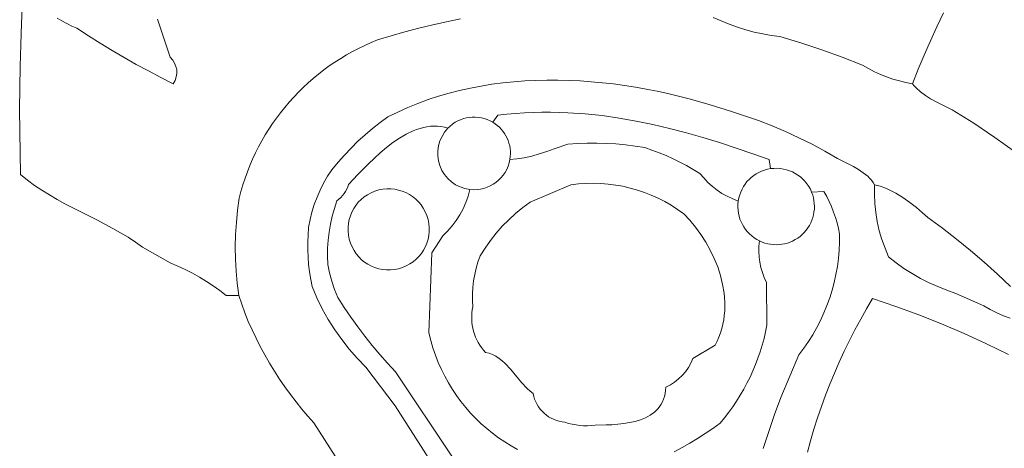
# Model space of a CAD drawing. Header units: inches. Extents: x 37.5 to 70.3, y 17.4 to 61.6.
# Tile 7 of 12: x 37.6 to 47.7, y 46.1 to 50.5. Entities that reach past the tile are written whole.
import ezdxf

# ---------------------------------------------------------------- set-up
doc = ezdxf.new("R2010")
doc.units = ezdxf.units.IN
doc.header["$MEASUREMENT"] = 0
doc.layers.add('10_CLOSED_AREAS', color=7, linetype='CONTINUOUS', lineweight=18)
doc.layers.add('20_EXACT_CIRCLES', color=7, linetype='CONTINUOUS', lineweight=18)

msp = doc.modelspace()

# ---------------------------------------------------------------- linework, layer by layer
at = {"layer": '10_CLOSED_AREAS'}
for points in [[(37.649, 50.664), (37.639, 50.442), (37.631, 50.22), (37.625, 49.998), (37.622, 49.776), (37.62, 49.554), (37.621, 49.331), (37.625, 49.109), (37.63, 48.887), (37.7, 48.829), (37.772, 48.774), (37.848, 48.723), (37.925, 48.675), (38.004, 48.629), (38.085, 48.585), (38.249, 48.501), (38.414, 48.418), (38.577, 48.332), (38.656, 48.287), (38.734, 48.24), (38.81, 48.19), (38.883, 48.137), (39.167, 47.978), (39.244, 47.945), (39.319, 47.909), (39.394, 47.871), (39.466, 47.83), (39.538, 47.787), (39.607, 47.741), (39.676, 47.693), (39.742, 47.642), (39.872, 47.642), (39.856, 47.767), (39.844, 47.892), (39.837, 48.017), (39.835, 48.143), (39.838, 48.268), (39.846, 48.393), (39.858, 48.518), (39.875, 48.643), (39.893, 48.712), (39.913, 48.78), (39.935, 48.847), (39.959, 48.914), (39.985, 48.979), (40.013, 49.044), (40.043, 49.107), (40.074, 49.17), (40.108, 49.231), (40.143, 49.292), (40.179, 49.351), (40.218, 49.409), (40.258, 49.466), (40.3, 49.521), (40.343, 49.576), (40.388, 49.629), (40.435, 49.68), (40.483, 49.731), (40.532, 49.779), (40.583, 49.827), (40.636, 49.873), (40.689, 49.917), (40.744, 49.96), (40.801, 50.001), (40.859, 50.041), (40.918, 50.079), (40.978, 50.115), (41.039, 50.149), (41.102, 50.182), (41.166, 50.213), (41.231, 50.242), (41.297, 50.269), (41.437, 50.312), (41.578, 50.352), (41.72, 50.39), (41.863, 50.424), (42.006, 50.456), (42.15, 50.485)], [(39.037, 50.481), (39.167, 50.091), (39.192, 50.062), (39.212, 50.031), (39.225, 49.996), (39.233, 49.961), (39.234, 49.924), (39.228, 49.888), (39.216, 49.853), (39.198, 49.819), (39.07, 49.883), (38.944, 49.95), (38.818, 50.018), (38.694, 50.089), (38.57, 50.161), (38.448, 50.235), (38.327, 50.312), (38.208, 50.39), (38.155, 50.412), (38.104, 50.437), (38.054, 50.464), (38.005, 50.493)], [(42.15, 50.485), (42.006, 50.456), (41.863, 50.424), (41.72, 50.39), (41.578, 50.352), (41.437, 50.312), (41.297, 50.269), (41.231, 50.242), (41.166, 50.213), (41.102, 50.182), (41.039, 50.149), (40.978, 50.115), (40.918, 50.079), (40.859, 50.041), (40.801, 50.001), (40.744, 49.96), (40.689, 49.917), (40.636, 49.873), (40.583, 49.827), (40.532, 49.779), (40.483, 49.731), (40.435, 49.68), (40.388, 49.629), (40.343, 49.576), (40.3, 49.521), (40.258, 49.466), (40.218, 49.409), (40.179, 49.351), (40.143, 49.292), (40.108, 49.231), (40.074, 49.17), (40.043, 49.107), (40.013, 49.044), (39.985, 48.979), (39.959, 48.914), (39.935, 48.847), (39.913, 48.78), (39.893, 48.712), (39.875, 48.643), (39.858, 48.518), (39.846, 48.393), (39.838, 48.268), (39.835, 48.143), (39.837, 48.017), (39.844, 47.892), (39.856, 47.767), (39.872, 47.642), (39.901, 47.553), (39.934, 47.465), (39.969, 47.376), (40.007, 47.289), (40.048, 47.202), (40.092, 47.116), (40.138, 47.031), (40.187, 46.947), (40.237, 46.864), (40.29, 46.783), (40.345, 46.703), (40.401, 46.625), (40.459, 46.549), (40.519, 46.475), (40.58, 46.402), (40.642, 46.332), (41.221, 45.429)], [(44.746, 50.501), (44.827, 50.464), (44.91, 50.43), (44.995, 50.4), (45.08, 50.373), (45.166, 50.35), (45.254, 50.33), (45.342, 50.315), (45.431, 50.303), (45.646, 50.238), (45.86, 50.167), (46.071, 50.091), (46.28, 50.008), (46.34, 49.974), (46.401, 49.942), (46.463, 49.914), (46.527, 49.888), (46.592, 49.866), (46.658, 49.847), (46.725, 49.831), (46.793, 49.819), (46.851, 49.967), (46.912, 50.114), (46.976, 50.259), (47.043, 50.403), (47.112, 50.546)], [(47.852, 49.114), (47.639, 49.266), (47.422, 49.412), (47.2, 49.551), (47.092, 49.604), (47.035, 49.633), (46.979, 49.664), (46.926, 49.698), (46.876, 49.735), (46.831, 49.775), (46.811, 49.797), (46.793, 49.819), (46.725, 49.831), (46.658, 49.847), (46.592, 49.866), (46.527, 49.888), (46.463, 49.914), (46.401, 49.942), (46.34, 49.974), (46.28, 50.008), (46.071, 50.091), (45.86, 50.167), (45.646, 50.238), (45.431, 50.303), (45.342, 50.315), (45.254, 50.33), (45.166, 50.35), (45.08, 50.373), (44.995, 50.4), (44.91, 50.43), (44.827, 50.464), (44.746, 50.501)], [(47.112, 50.546), (47.043, 50.403), (46.976, 50.259), (46.912, 50.114), (46.851, 49.967), (46.793, 49.819), (46.811, 49.797), (46.831, 49.775), (46.876, 49.735), (46.926, 49.698), (46.979, 49.664), (47.035, 49.633), (47.092, 49.604), (47.2, 49.551), (47.422, 49.412), (47.639, 49.266), (47.852, 49.114)], [(42.006, 45.683), (41.478, 46.506), (41.177, 46.906), (41.089, 46.996), (41.006, 47.09), (40.929, 47.188), (40.857, 47.29), (40.79, 47.396), (40.729, 47.505), (40.674, 47.617), (40.625, 47.733), (40.61, 47.808), (40.598, 47.884), (40.589, 47.96), (40.583, 48.036), (40.58, 48.112), (40.58, 48.189), (40.583, 48.266), (40.589, 48.342), (40.604, 48.422), (40.623, 48.5), (40.647, 48.577), (40.675, 48.652), (40.707, 48.726), (40.743, 48.797), (40.784, 48.867), (40.828, 48.934), (40.891, 49.011), (40.956, 49.086), (41.025, 49.158), (41.095, 49.227), (41.168, 49.294), (41.244, 49.358), (41.322, 49.42), (41.402, 49.478), (41.504, 49.528), (41.607, 49.574), (41.711, 49.616), (41.816, 49.655), (41.923, 49.69), (42.031, 49.721), (42.14, 49.749), (42.25, 49.774), (42.36, 49.795), (42.472, 49.813), (42.584, 49.827), (42.696, 49.839), (42.809, 49.847), (42.923, 49.853), (43.036, 49.856), (43.15, 49.856), (43.264, 49.853), (43.378, 49.847), (43.492, 49.839), (43.606, 49.829), (43.719, 49.816), (43.832, 49.8), (43.945, 49.783), (44.057, 49.763), (44.169, 49.741), (44.279, 49.717), (44.389, 49.691), (44.498, 49.664), (44.606, 49.634), (44.713, 49.603), (44.923, 49.535), (45.067, 49.49), (45.209, 49.44), (45.35, 49.386), (45.489, 49.327), (45.625, 49.264), (45.76, 49.197), (45.893, 49.125), (46.023, 49.049), (46.131, 48.996), (46.185, 48.968), (46.237, 48.937), (46.287, 48.904), (46.332, 48.867), (46.352, 48.847), (46.371, 48.826), (46.388, 48.803), (46.403, 48.779), (46.437, 48.772), (46.472, 48.762), (46.508, 48.749), (46.545, 48.733), (46.62, 48.694), (46.694, 48.648), (46.766, 48.598), (46.834, 48.545), (46.896, 48.493), (46.951, 48.443), (47.099, 48.334), (47.245, 48.221), (47.388, 48.105), (47.529, 47.985), (47.666, 47.862), (47.8, 47.736)], [(47.797, 47.409), (47.727, 47.434), (47.658, 47.464), (47.59, 47.498), (47.525, 47.536), (47.237, 47.664), (47.144, 47.696), (47.052, 47.733), (46.962, 47.773), (46.874, 47.818), (46.788, 47.868), (46.705, 47.921), (46.625, 47.978), (46.547, 48.04), (46.51, 48.128), (46.478, 48.217), (46.451, 48.308), (46.43, 48.401), (46.415, 48.495), (46.405, 48.589), (46.401, 48.684), (46.403, 48.779), (46.388, 48.803), (46.371, 48.826), (46.352, 48.847), (46.332, 48.867), (46.287, 48.904), (46.237, 48.937), (46.185, 48.968), (46.131, 48.996), (46.023, 49.049), (45.893, 49.125), (45.76, 49.197), (45.625, 49.264), (45.489, 49.327), (45.35, 49.386), (45.209, 49.44), (45.067, 49.49), (44.923, 49.535), (44.713, 49.603), (44.606, 49.634), (44.498, 49.664), (44.389, 49.691), (44.279, 49.717), (44.169, 49.741), (44.057, 49.763), (43.945, 49.783), (43.832, 49.8), (43.719, 49.816), (43.606, 49.829), (43.492, 49.839), (43.378, 49.847), (43.264, 49.853), (43.15, 49.856), (43.036, 49.856), (42.923, 49.853), (42.809, 49.847), (42.696, 49.839), (42.584, 49.827), (42.472, 49.813), (42.36, 49.795), (42.25, 49.774), (42.14, 49.749), (42.031, 49.721), (41.923, 49.69), (41.816, 49.655), (41.711, 49.616), (41.607, 49.574), (41.504, 49.528), (41.402, 49.478), (41.322, 49.42), (41.244, 49.358), (41.168, 49.294), (41.095, 49.227), (41.025, 49.158), (40.956, 49.086), (40.891, 49.011), (40.828, 48.934), (40.784, 48.867), (40.743, 48.797), (40.707, 48.726), (40.675, 48.652), (40.647, 48.577), (40.623, 48.5), (40.604, 48.422), (40.589, 48.342), (40.583, 48.266), (40.58, 48.189), (40.58, 48.112), (40.583, 48.036), (40.589, 47.96), (40.598, 47.884), (40.61, 47.808), (40.625, 47.733), (40.674, 47.617), (40.729, 47.505), (40.79, 47.396), (40.857, 47.29), (40.929, 47.188), (41.006, 47.09), (41.089, 46.996), (41.177, 46.906), (41.478, 46.506), (42.006, 45.683)], [(42.066, 45.981), (41.482, 46.857), (41.399, 46.946), (41.319, 47.037), (41.241, 47.129), (41.166, 47.224), (41.093, 47.321), (41.023, 47.419), (40.955, 47.519), (40.889, 47.621), (40.854, 47.703), (40.826, 47.788), (40.803, 47.874), (40.787, 47.962), (40.783, 48.045), (40.784, 48.128), (40.789, 48.211), (40.798, 48.294), (40.812, 48.376), (40.83, 48.457), (40.853, 48.537), (40.879, 48.616), (40.9, 48.632), (40.92, 48.649), (40.938, 48.669), (40.954, 48.689), (40.968, 48.711), (40.98, 48.734), (40.99, 48.759), (40.998, 48.784), (41.095, 48.885), (41.205, 48.996), (41.264, 49.053), (41.325, 49.109), (41.389, 49.163), (41.455, 49.213), (41.523, 49.26), (41.592, 49.3), (41.662, 49.334), (41.697, 49.348), (41.733, 49.36), (41.768, 49.37), (41.804, 49.377), (41.84, 49.382), (41.876, 49.384), (41.912, 49.383), (41.948, 49.379), (41.984, 49.372), (42.02, 49.362), (42.044, 49.384), (42.068, 49.404), (42.095, 49.422), (42.122, 49.437), (42.15, 49.449), (42.18, 49.46), (42.209, 49.467), (42.24, 49.473), (42.27, 49.475), (42.301, 49.476), (42.332, 49.473), (42.363, 49.469), (42.393, 49.461), (42.423, 49.451), (42.452, 49.438), (42.481, 49.423), (42.533, 49.494), (42.624, 49.505), (42.715, 49.513), (42.805, 49.519), (42.895, 49.524), (42.985, 49.526), (43.074, 49.526), (43.252, 49.521), (43.428, 49.509), (43.604, 49.491), (43.779, 49.466), (43.952, 49.435), (44.125, 49.399), (44.297, 49.359), (44.469, 49.314), (44.64, 49.265), (44.811, 49.213), (44.981, 49.157), (45.151, 49.099), (45.32, 49.039), (45.335, 48.946), (45.368, 48.949), (45.402, 48.95), (45.435, 48.947), (45.467, 48.942), (45.499, 48.935), (45.529, 48.925), (45.559, 48.912), (45.588, 48.897), (45.615, 48.88), (45.641, 48.861), (45.665, 48.839), (45.687, 48.816), (45.708, 48.79), (45.726, 48.763), (45.743, 48.734), (45.756, 48.703), (45.883, 48.712), (45.911, 48.661), (45.937, 48.608), (45.961, 48.555), (45.982, 48.5), (46.001, 48.445), (46.018, 48.389), (46.032, 48.332), (46.044, 48.275), (46.044, 48.19), (46.04, 48.107), (46.032, 48.023), (46.021, 47.94), (46.006, 47.858), (45.988, 47.777), (45.966, 47.696), (45.942, 47.617), (45.913, 47.539), (45.882, 47.462), (45.847, 47.386), (45.809, 47.312), (45.768, 47.239), (45.723, 47.168), (45.676, 47.099), (45.625, 47.031), (45.439, 46.593), (45.375, 46.42), (45.315, 46.245), (45.258, 46.069)], [(42.735, 46.059), (42.668, 46.097), (42.603, 46.137), (42.54, 46.18), (42.478, 46.226), (42.419, 46.274), (42.361, 46.324), (42.306, 46.377), (42.253, 46.433), (42.202, 46.491), (42.154, 46.551), (42.109, 46.613), (42.065, 46.677), (42.025, 46.743), (41.987, 46.812), (41.953, 46.882), (41.921, 46.954), (41.892, 47.027), (41.866, 47.103), (41.844, 47.18), (41.824, 47.258), (41.854, 48.081), (41.967, 48.255), (42.017, 48.304), (42.063, 48.357), (42.105, 48.413), (42.143, 48.472), (42.176, 48.533), (42.204, 48.598), (42.228, 48.664), (42.246, 48.732), (42.194, 48.741), (42.145, 48.758), (42.099, 48.781), (42.057, 48.81), (42.019, 48.845), (41.986, 48.884), (41.958, 48.928), (41.937, 48.977), (41.923, 49.027), (41.916, 49.079), (41.916, 49.13), (41.924, 49.181), (41.938, 49.23), (41.959, 49.277), (41.986, 49.322), (42.02, 49.362), (41.984, 49.372), (41.948, 49.379), (41.912, 49.383), (41.876, 49.384), (41.84, 49.382), (41.804, 49.377), (41.768, 49.37), (41.733, 49.36), (41.697, 49.348), (41.662, 49.334), (41.592, 49.3), (41.523, 49.26), (41.455, 49.213), (41.389, 49.163), (41.325, 49.109), (41.264, 49.053), (41.205, 48.996), (41.095, 48.885), (40.998, 48.784), (40.99, 48.759), (40.98, 48.734), (40.968, 48.711), (40.954, 48.689), (40.938, 48.669), (40.92, 48.649), (40.9, 48.632), (40.879, 48.616), (40.853, 48.537), (40.83, 48.457), (40.812, 48.376), (40.798, 48.294), (40.789, 48.211), (40.784, 48.128), (40.783, 48.045), (40.787, 47.962), (40.803, 47.874), (40.826, 47.788), (40.854, 47.703), (40.889, 47.621), (40.955, 47.519), (41.023, 47.419), (41.093, 47.321), (41.166, 47.224), (41.241, 47.129), (41.319, 47.037), (41.399, 46.946), (41.482, 46.857), (42.066, 45.981)], [(44.343, 46.034), (44.425, 46.078), (44.505, 46.125), (44.585, 46.173), (44.663, 46.224), (44.74, 46.276), (44.815, 46.331), (44.86, 46.386), (44.904, 46.442), (44.945, 46.499), (44.985, 46.557), (45.022, 46.617), (45.058, 46.678), (45.091, 46.74), (45.123, 46.803), (45.152, 46.867), (45.179, 46.931), (45.204, 46.997), (45.227, 47.064), (45.248, 47.131), (45.267, 47.199), (45.283, 47.268), (45.297, 47.338), (45.294, 47.776), (45.27, 47.826), (45.251, 47.878), (45.235, 47.93), (45.224, 47.984), (45.217, 48.038), (45.214, 48.093), (45.215, 48.148), (45.22, 48.203), (45.192, 48.218), (45.166, 48.235), (45.141, 48.254), (45.118, 48.275), (45.097, 48.297), (45.077, 48.321), (45.06, 48.346), (45.045, 48.372), (45.031, 48.4), (45.02, 48.428), (45.011, 48.458), (45.005, 48.488), (45, 48.518), (44.999, 48.549), (44.999, 48.581), (45.003, 48.613), (44.945, 48.635), (44.889, 48.662), (44.835, 48.692), (44.784, 48.726), (44.735, 48.764), (44.69, 48.805), (44.647, 48.85), (44.607, 48.897), (44.54, 48.938), (44.472, 48.977), (44.403, 49.014), (44.332, 49.048), (44.261, 49.08), (44.189, 49.11), (44.115, 49.137), (44.041, 49.163), (43.943, 49.178), (43.845, 49.191), (43.746, 49.2), (43.647, 49.206), (43.548, 49.209), (43.449, 49.209), (43.35, 49.205), (43.252, 49.198), (43.111, 49.148), (43.035, 49.122), (42.957, 49.097), (42.88, 49.075), (42.803, 49.058), (42.728, 49.046), (42.657, 49.041), (42.649, 49.005), (42.638, 48.97), (42.624, 48.938), (42.607, 48.907), (42.587, 48.878), (42.564, 48.851), (42.54, 48.826), (42.513, 48.804), (42.484, 48.785), (42.454, 48.768), (42.422, 48.754), (42.389, 48.743), (42.354, 48.735), (42.319, 48.731), (42.283, 48.729), (42.246, 48.732), (42.228, 48.664), (42.204, 48.598), (42.176, 48.533), (42.143, 48.472), (42.105, 48.413), (42.063, 48.357), (42.017, 48.304), (41.967, 48.255), (41.854, 48.081), (41.824, 47.258), (41.844, 47.18), (41.866, 47.103), (41.892, 47.027), (41.921, 46.954), (41.953, 46.882), (41.987, 46.812), (42.025, 46.743), (42.065, 46.677), (42.109, 46.613), (42.154, 46.551), (42.202, 46.491), (42.253, 46.433), (42.306, 46.377), (42.361, 46.324), (42.419, 46.274), (42.478, 46.226), (42.54, 46.18), (42.603, 46.137), (42.668, 46.097), (42.735, 46.059)], [(47.8, 47.736), (47.666, 47.862), (47.529, 47.985), (47.388, 48.105), (47.245, 48.221), (47.099, 48.334), (46.951, 48.443), (46.896, 48.493), (46.834, 48.545), (46.766, 48.598), (46.694, 48.648), (46.62, 48.694), (46.545, 48.733), (46.508, 48.749), (46.472, 48.762), (46.437, 48.772), (46.403, 48.779), (46.401, 48.684), (46.405, 48.589), (46.415, 48.495), (46.43, 48.401), (46.451, 48.308), (46.478, 48.217), (46.51, 48.128), (46.547, 48.04), (46.625, 47.978), (46.705, 47.921), (46.788, 47.868), (46.874, 47.818), (46.962, 47.773), (47.052, 47.733), (47.144, 47.696), (47.237, 47.664), (47.525, 47.536), (47.59, 47.498), (47.658, 47.464), (47.727, 47.434), (47.797, 47.409)], [(45.258, 46.069), (45.315, 46.245), (45.375, 46.42), (45.439, 46.593), (45.625, 47.031), (45.676, 47.099), (45.723, 47.168), (45.768, 47.239), (45.809, 47.312), (45.847, 47.386), (45.882, 47.462), (45.913, 47.539), (45.942, 47.617), (45.966, 47.696), (45.988, 47.777), (46.006, 47.858), (46.021, 47.94), (46.032, 48.023), (46.04, 48.107), (46.044, 48.19), (46.044, 48.275), (46.032, 48.332), (46.018, 48.389), (46.001, 48.445), (45.982, 48.5), (45.961, 48.555), (45.937, 48.608), (45.911, 48.661), (45.883, 48.712), (45.756, 48.703), (45.767, 48.674), (45.774, 48.645), (45.78, 48.616), (45.783, 48.587), (45.785, 48.558), (45.784, 48.529), (45.78, 48.5), (45.775, 48.471), (45.768, 48.443), (45.758, 48.415), (45.747, 48.389), (45.733, 48.363), (45.718, 48.338), (45.7, 48.314), (45.681, 48.291), (45.66, 48.269), (45.637, 48.25), (45.613, 48.232), (45.588, 48.216), (45.561, 48.202), (45.535, 48.191), (45.507, 48.181), (45.479, 48.174), (45.45, 48.168), (45.421, 48.165), (45.392, 48.164), (45.363, 48.165), (45.334, 48.168), (45.305, 48.173), (45.276, 48.181), (45.248, 48.191), (45.22, 48.203), (45.215, 48.148), (45.214, 48.093), (45.217, 48.038), (45.224, 47.984), (45.235, 47.93), (45.251, 47.878), (45.27, 47.826), (45.294, 47.776), (45.297, 47.338), (45.283, 47.268), (45.267, 47.199), (45.248, 47.131), (45.227, 47.064), (45.204, 46.997), (45.179, 46.931), (45.152, 46.867), (45.123, 46.803), (45.091, 46.74), (45.058, 46.678), (45.022, 46.617), (44.985, 46.557), (44.945, 46.499), (44.904, 46.442), (44.86, 46.386), (44.815, 46.331), (44.74, 46.276), (44.663, 46.224), (44.585, 46.173), (44.505, 46.125), (44.425, 46.078), (44.343, 46.034)], [(47.778, 47.035), (47.552, 47.145), (47.323, 47.25), (47.092, 47.349), (46.858, 47.442), (46.622, 47.529), (46.383, 47.61), (46.32, 47.504), (46.26, 47.397), (46.201, 47.288), (46.145, 47.179), (46.091, 47.068), (46.04, 46.957), (45.991, 46.844), (45.944, 46.73), (45.899, 46.616), (45.857, 46.5), (45.817, 46.384), (45.78, 46.267), (45.745, 46.149), (45.713, 46.03)], [(45.713, 46.03), (45.745, 46.149), (45.78, 46.267), (45.817, 46.384), (45.857, 46.5), (45.899, 46.616), (45.944, 46.73), (45.991, 46.844), (46.04, 46.957), (46.091, 47.068), (46.145, 47.179), (46.201, 47.288), (46.26, 47.397), (46.32, 47.504), (46.383, 47.61), (46.622, 47.529), (46.858, 47.442), (47.092, 47.349), (47.323, 47.25), (47.552, 47.145), (47.778, 47.035)]]:
    msp.add_lwpolyline(points, dxfattribs=at)
for points in [[(45.003, 48.613), (45.008, 48.645), (45.017, 48.675), (45.028, 48.705), (45.041, 48.734), (45.056, 48.761), (45.073, 48.787), (45.092, 48.812), (45.113, 48.834), (45.136, 48.855), (45.161, 48.875), (45.186, 48.892), (45.214, 48.907), (45.242, 48.92), (45.272, 48.931), (45.303, 48.94), (45.335, 48.946), (45.32, 49.039), (45.151, 49.099), (44.981, 49.157), (44.811, 49.213), (44.64, 49.265), (44.469, 49.314), (44.297, 49.359), (44.125, 49.399), (43.952, 49.435), (43.779, 49.466), (43.604, 49.491), (43.428, 49.509), (43.252, 49.521), (43.074, 49.526), (42.985, 49.526), (42.895, 49.524), (42.805, 49.519), (42.715, 49.513), (42.624, 49.505), (42.533, 49.494), (42.481, 49.423), (42.505, 49.407), (42.527, 49.39), (42.548, 49.371), (42.567, 49.351), (42.585, 49.33), (42.601, 49.307), (42.615, 49.284), (42.628, 49.259), (42.638, 49.234), (42.647, 49.207), (42.654, 49.181), (42.658, 49.153), (42.661, 49.126), (42.662, 49.098), (42.66, 49.069), (42.657, 49.041), (42.728, 49.046), (42.803, 49.058), (42.88, 49.075), (42.957, 49.097), (43.035, 49.122), (43.111, 49.148), (43.252, 49.198), (43.35, 49.205), (43.449, 49.209), (43.548, 49.209), (43.647, 49.206), (43.746, 49.2), (43.845, 49.191), (43.943, 49.178), (44.041, 49.163), (44.115, 49.137), (44.189, 49.11), (44.261, 49.08), (44.332, 49.048), (44.403, 49.014), (44.472, 48.977), (44.54, 48.938), (44.607, 48.897), (44.647, 48.85), (44.69, 48.805), (44.735, 48.764), (44.784, 48.726), (44.835, 48.692), (44.889, 48.662), (44.945, 48.635)], [(42.864, 48.601), (43.284, 48.779), (43.361, 48.789), (43.438, 48.794), (43.515, 48.795), (43.591, 48.793), (43.667, 48.787), (43.743, 48.777), (43.818, 48.764), (43.892, 48.746), (43.966, 48.726), (44.038, 48.701), (44.109, 48.673), (44.179, 48.642), (44.247, 48.607), (44.314, 48.569), (44.379, 48.527), (44.442, 48.482), (44.504, 48.415), (44.563, 48.344), (44.618, 48.269), (44.669, 48.19), (44.715, 48.108), (44.756, 48.023), (44.791, 47.936), (44.82, 47.847), (44.842, 47.756), (44.857, 47.665), (44.862, 47.62), (44.864, 47.574), (44.865, 47.528), (44.863, 47.483), (44.859, 47.437), (44.853, 47.392), (44.844, 47.347), (44.833, 47.303), (44.82, 47.259), (44.804, 47.215), (44.786, 47.172), (44.764, 47.13), (44.537, 46.993), (44.516, 46.945), (44.49, 46.9), (44.46, 46.858), (44.426, 46.819), (44.389, 46.784), (44.349, 46.752), (44.305, 46.724), (44.258, 46.7), (44.256, 46.666), (44.251, 46.634), (44.244, 46.604), (44.235, 46.576), (44.224, 46.55), (44.211, 46.525), (44.196, 46.503), (44.18, 46.481), (44.162, 46.462), (44.142, 46.444), (44.099, 46.412), (44.051, 46.386), (43.999, 46.365), (43.944, 46.348), (43.886, 46.335), (43.826, 46.325), (43.766, 46.318), (43.705, 46.314), (43.645, 46.311), (43.531, 46.31), (43.492, 46.305), (43.453, 46.303), (43.413, 46.303), (43.374, 46.306), (43.336, 46.311), (43.297, 46.318), (43.259, 46.327), (43.222, 46.339), (43.192, 46.343), (43.162, 46.349), (43.134, 46.358), (43.106, 46.369), (43.08, 46.382), (43.054, 46.396), (43.031, 46.413), (43.008, 46.432), (42.987, 46.452), (42.968, 46.474), (42.951, 46.498), (42.935, 46.523), (42.922, 46.549), (42.91, 46.577), (42.901, 46.605), (42.894, 46.635), (42.863, 46.659), (42.834, 46.687), (42.777, 46.748), (42.665, 46.88), (42.607, 46.942), (42.576, 46.97), (42.545, 46.995), (42.513, 47.017), (42.479, 47.035), (42.444, 47.049), (42.406, 47.057), (42.385, 47.081), (42.365, 47.106), (42.347, 47.132), (42.33, 47.159), (42.315, 47.187), (42.302, 47.215), (42.282, 47.275), (42.269, 47.336), (42.265, 47.367), (42.264, 47.399), (42.264, 47.43), (42.266, 47.462), (42.27, 47.494), (42.277, 47.525), (42.273, 47.592), (42.273, 47.659), (42.277, 47.725), (42.284, 47.791), (42.296, 47.857), (42.31, 47.922), (42.328, 47.986), (42.35, 48.049), (42.401, 48.13), (42.456, 48.208), (42.515, 48.282), (42.577, 48.353), (42.644, 48.421), (42.714, 48.484), (42.788, 48.545)]]:
    msp.add_lwpolyline(points, close=True, dxfattribs=at)
at = {"layer": '20_EXACT_CIRCLES'}
for points in [[(42.657, 49.041), (42.66, 49.069), (42.662, 49.098), (42.661, 49.126), (42.658, 49.153), (42.654, 49.181), (42.647, 49.207), (42.638, 49.234), (42.628, 49.259), (42.615, 49.284), (42.601, 49.307), (42.585, 49.33), (42.567, 49.351), (42.548, 49.371), (42.527, 49.39), (42.505, 49.407), (42.481, 49.423), (42.452, 49.438), (42.423, 49.451), (42.393, 49.461), (42.363, 49.469), (42.332, 49.473), (42.301, 49.476), (42.27, 49.475), (42.24, 49.473), (42.209, 49.467), (42.18, 49.46), (42.15, 49.449), (42.122, 49.437), (42.095, 49.422), (42.068, 49.404), (42.044, 49.384), (42.02, 49.362), (41.986, 49.322), (41.959, 49.277), (41.938, 49.23), (41.924, 49.181), (41.916, 49.13), (41.916, 49.079), (41.923, 49.027), (41.937, 48.977), (41.958, 48.928), (41.986, 48.884), (42.019, 48.845), (42.057, 48.81), (42.099, 48.781), (42.145, 48.758), (42.194, 48.741), (42.246, 48.732), (42.283, 48.729), (42.319, 48.731), (42.354, 48.735), (42.389, 48.743), (42.422, 48.754), (42.454, 48.768), (42.484, 48.785), (42.513, 48.804), (42.54, 48.826), (42.564, 48.851), (42.587, 48.878), (42.607, 48.907), (42.624, 48.938), (42.638, 48.97), (42.649, 49.005)], [(45.335, 48.946), (45.303, 48.94), (45.272, 48.931), (45.242, 48.92), (45.214, 48.907), (45.186, 48.892), (45.161, 48.875), (45.136, 48.855), (45.113, 48.834), (45.092, 48.812), (45.073, 48.787), (45.056, 48.761), (45.041, 48.734), (45.028, 48.705), (45.017, 48.675), (45.008, 48.645), (45.003, 48.613), (44.999, 48.581), (44.999, 48.549), (45, 48.518), (45.005, 48.488), (45.011, 48.458), (45.02, 48.428), (45.031, 48.4), (45.045, 48.372), (45.06, 48.346), (45.077, 48.321), (45.097, 48.297), (45.118, 48.275), (45.141, 48.254), (45.166, 48.235), (45.192, 48.218), (45.22, 48.203), (45.248, 48.191), (45.276, 48.181), (45.305, 48.173), (45.334, 48.168), (45.363, 48.165), (45.392, 48.164), (45.421, 48.165), (45.45, 48.168), (45.479, 48.174), (45.507, 48.181), (45.535, 48.191), (45.561, 48.202), (45.588, 48.216), (45.613, 48.232), (45.637, 48.25), (45.66, 48.269), (45.681, 48.291), (45.7, 48.314), (45.718, 48.338), (45.733, 48.363), (45.747, 48.389), (45.758, 48.415), (45.768, 48.443), (45.775, 48.471), (45.78, 48.5), (45.784, 48.529), (45.785, 48.558), (45.783, 48.587), (45.78, 48.616), (45.774, 48.645), (45.767, 48.674), (45.756, 48.703), (45.743, 48.734), (45.726, 48.763), (45.708, 48.79), (45.687, 48.816), (45.665, 48.839), (45.641, 48.861), (45.615, 48.88), (45.588, 48.897), (45.559, 48.912), (45.529, 48.925), (45.499, 48.935), (45.467, 48.942), (45.435, 48.947), (45.402, 48.95), (45.368, 48.949)], [(41.018, 48.18), (41.006, 48.221), (40.998, 48.262), (40.994, 48.303), (40.994, 48.344), (40.998, 48.385), (41.006, 48.424), (41.018, 48.462), (41.033, 48.499), (41.052, 48.535), (41.074, 48.568), (41.099, 48.6), (41.128, 48.628), (41.159, 48.655), (41.193, 48.678), (41.23, 48.698), (41.269, 48.714), (41.31, 48.727), (41.351, 48.735), (41.392, 48.739), (41.433, 48.739), (41.473, 48.734), (41.513, 48.726), (41.551, 48.715), (41.588, 48.699), (41.624, 48.681), (41.657, 48.659), (41.689, 48.633), (41.717, 48.605), (41.744, 48.574), (41.767, 48.54), (41.787, 48.503), (41.803, 48.463), (41.816, 48.422), (41.824, 48.381), (41.828, 48.34), (41.828, 48.299), (41.823, 48.259), (41.815, 48.22), (41.804, 48.181), (41.788, 48.144), (41.77, 48.109), (41.748, 48.075), (41.722, 48.044), (41.694, 48.015), (41.663, 47.989), (41.628, 47.966), (41.592, 47.946), (41.552, 47.929), (41.511, 47.917), (41.47, 47.909), (41.429, 47.905), (41.388, 47.905), (41.348, 47.909), (41.309, 47.917), (41.27, 47.929), (41.233, 47.944), (41.198, 47.963), (41.164, 47.985), (41.133, 48.01), (41.104, 48.039), (41.078, 48.07), (41.055, 48.104), (41.035, 48.141)]]:
    msp.add_lwpolyline(points, close=True, dxfattribs=at)

doc.saveas('drawing.dxf')
